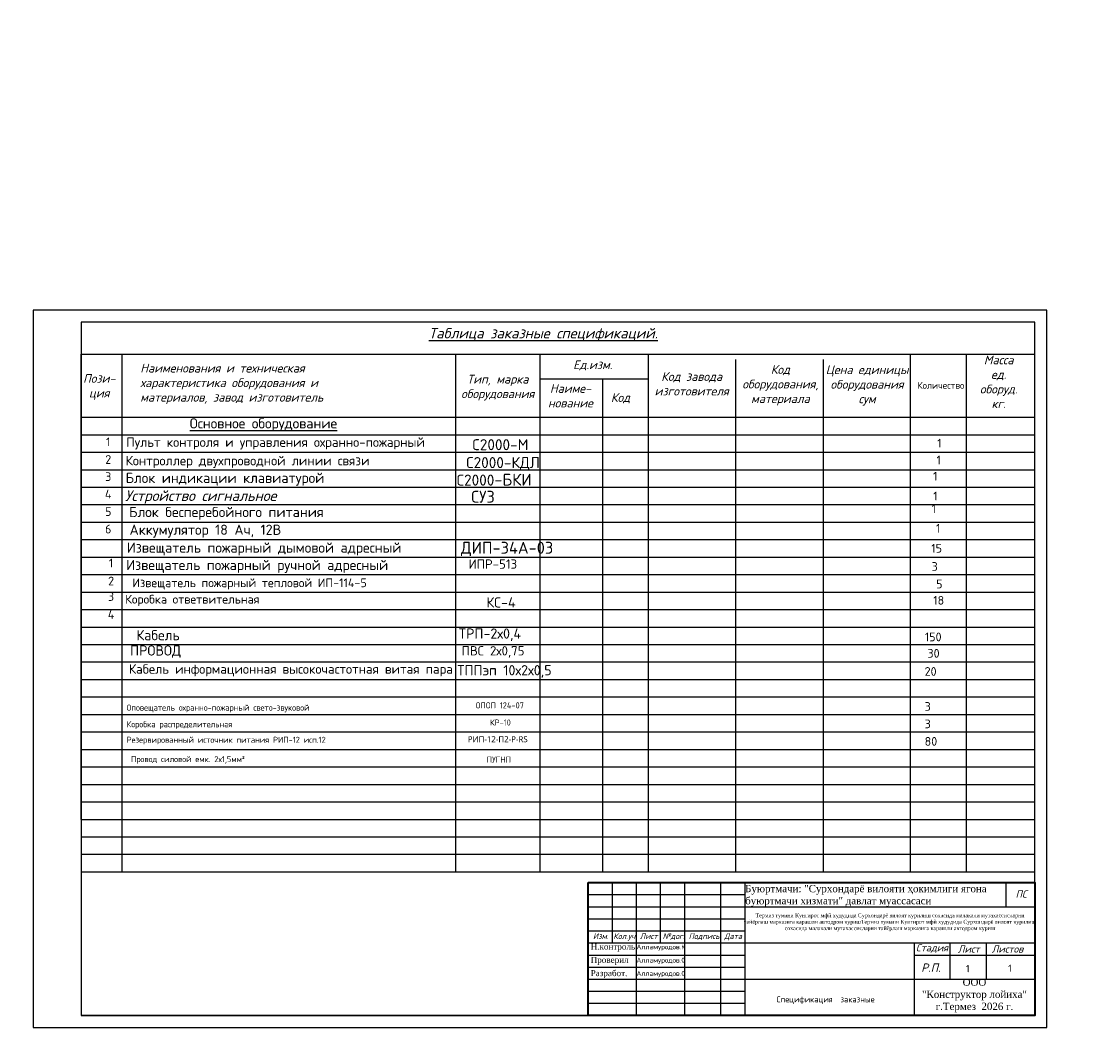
# Model space of a CAD drawing. Header units: millimetres. Extents: x -228268 to 1513407, y -439898 to -137408.
# Tile 107 of 128: x 275325 to 319937, y -249491 to -207836. Entities that reach past the tile are written whole.
import ezdxf

# ---------------------------------------------------------------- set-up
doc = ezdxf.new("R2010")
doc.units = ezdxf.units.MM
doc.linetypes.add('ACAD_ISO10W100', pattern=[18, 12, -3, 0, -3])
for name, color, linetype in [('Lines', 7, 'Continuous'), ('RAMKA', 7, 'Continuous'), ('Text', 154, 'Continuous'), ('Штамп опасные', 7, 'Continuous'), ('Электрика', 7, 'Continuous')]:
    doc.layers.add(name, color=color, linetype=linetype)
doc.layers.add('ПС', color=1, linetype='ACAD_ISO10W100', lineweight=30)
doc.layers.add('Рамка (Sheet frame)', color=7, linetype='Continuous', lineweight=30)
doc.styles.add('250', font='isocpeur.ttf', dxfattribs={"height": 250})
doc.styles.add('ISOCPEUR', font='isocpeur.ttf', dxfattribs={"height": 5})
doc.styles.add('OOO-Kazar', font='isocpeur.ttf')
doc.styles.add('SPDS', font='isocpeur.ttf')
doc.styles.add('V@ler@Live', font='isocpeur.ttf')
doc.styles.add('ViTEXT', font='isocpeur.ttf')
doc.styles.add('Бристоль', font='isocpeui.ttf')
doc.styles.add('Мой 250', font='isocpeui.ttf', dxfattribs={"height": 250})

msp = doc.modelspace()

# ---------------------------------------------------------------- linework, layer by layer
at = {"color": 7, "linetype": 'Continuous'}
for p, q in [((298800.3, -243491.3), (317300.3, -243491.3)), ((298800.3, -248991.3), (298800.3, -243491.3)), ((299800.3, -245991.3), (299800.3, -243491.3)), ((300800.3, -248991.3), (300800.3, -243491.3)), ((301800.3, -245991.3), (301800.3, -243491.3)), ((302800.3, -248991.3), (302800.3, -243491.3)), ((304300.3, -248991.3), (304300.3, -243491.3)), ((305300.3, -248991.3), (305300.3, -243491.3)), ((305300.3, -244491.3), (317300.3, -244491.3)), ((298800.3, -245491.3), (305300.3, -245491.3)), ((298800.3, -245991.3), (305300.3, -245991.3)), ((305300.3, -245991.3), (317300.3, -245991.3)), ((312300.3, -245991.3), (312300.3, -248991.3)), ((313800.3, -247491.3), (313800.3, -245991.3)), ((315294.4, -247491.3), (315294.4, -245991.3)), ((312300.3, -246491.3), (317300.3, -246491.3)), ((305300.3, -247491.3), (317300.3, -247491.3))]:
    msp.add_line(p, q, dxfattribs=at)
at = {"color": 7, "ltscale": 2}
msp.add_line((316100.3, -243491.3), (316100.3, -244491.3), dxfattribs=at)
at = {"color": 0, "linetype": 'Continuous', "lineweight": 25}
for points in [[(275800.3, -249491.3), (317800.3, -249491.3), (317800.3, -219791.3), (275800.3, -219791.3), (275800.3, -249491.3)], [(277800.3, -248991.3), (317300.3, -248991.3), (317300.3, -220291.3), (277800.3, -220291.3), (277800.3, -248991.3)]]:
    msp.add_lwpolyline(points, dxfattribs=at)
at = {"lineweight": 40}
msp.add_lwpolyline([(298800.3, -243491.3), (317300.3, -243491.3), (317300.3, -248991.3), (298800.3, -248991.3)], close=True, dxfattribs=at)
at = {"color": 7, "linetype": 'Continuous'}
for points in [[(298800.3, -243991.3), (305300.3, -243991.3)], [(298800.3, -244491.3), (305300.3, -244491.3)], [(298800.3, -244991.3), (305300.3, -244991.3)], [(298800.3, -246491.3), (305300.3, -246491.3)], [(298800.3, -246991.3), (305300.3, -246991.3)], [(298800.3, -247491.3), (305300.3, -247491.3)], [(298800.3, -247991.3), (305300.3, -247991.3)], [(298800.3, -248491.3), (305300.3, -248491.3)]]:
    msp.add_lwpolyline(points, dxfattribs=at)
at = {"layer": 'Электрика', "color": 0, "lineweight": 25}
for p, q in [((277800.3, -221614.9), (317300.3, -221614.9)), ((277800.3, -240873.1), (277800.3, -221614.9)), ((279494.3, -243045.1), (279494.3, -221614.9)), ((293313.3, -243045.1), (293313.3, -221614.9)), ((296805.2, -243045.1), (296805.2, -221614.9)), ((301294, -243045.1), (301294, -221614.9)), ((312151.1, -243045.1), (312151.1, -221614.9)), ((314467.1, -243045.1), (314467.1, -221614.9)), ((304913.4, -243045.1), (304913.4, -221832.1)), ((308551.4, -243045.1), (308551.4, -221832.1)), ((296805.2, -222628.5), (301294, -222628.5)), ((299411.6, -243045.1), (299411.6, -222628.5)), ((277800.3, -224221.3), (317300.3, -224221.3)), ((277800.3, -224945.3), (317300.3, -224945.3)), ((277800.3, -225669.3), (317300.3, -225669.3)), ((277800.3, -226393.3), (317300.3, -226393.3)), ((277800.3, -227117.3), (317300.3, -227117.3)), ((277800.3, -227841.3), (317300.3, -227841.3)), ((277800.3, -228565.3), (317300.3, -228565.3)), ((277800.3, -229289.2), (317300.3, -229289.2)), ((277800.3, -230013.2), (317300.3, -230013.2)), ((277800.3, -230737.2), (317300.3, -230737.2)), ((277800.3, -231461.2), (317300.3, -231461.2)), ((277800.3, -232185.2), (317300.3, -232185.2)), ((277800.3, -232909.2), (317300.3, -232909.2)), ((277800.3, -233633.2), (317300.3, -233633.2)), ((277800.3, -234357.2), (317300.3, -234357.2)), ((277800.3, -235081.2), (317300.3, -235081.2)), ((277800.3, -235805.2), (317300.3, -235805.2)), ((277800.3, -236529.2), (317300.3, -236529.2)), ((277800.3, -237253.2), (317300.3, -237253.2)), ((277800.3, -237977.1), (317300.3, -237977.1)), ((277800.3, -238701.1), (317300.3, -238701.1)), ((277800.3, -239425.1), (317300.3, -239425.1)), ((277800.3, -240149.1), (317300.3, -240149.1)), ((277800.3, -240873.1), (317300.3, -240873.1)), ((277800.3, -241597.1), (317300.3, -241597.1)), ((277800.3, -242321.1), (317300.3, -242321.1)), ((277800.3, -243045.1), (317300.3, -243045.1)), ((317300.3, -248991.3), (277800.3, -248991.3))]:
    msp.add_line(p, q, dxfattribs=at)

# ---------------------------------------------------------------- texts
at = {"insert": (92760.8, -208177.5), "char_height": 250, "width": 2220.067, "attachment_point": 1, "rotation": 0.1, "style": 'V@ler@Live'}
msp.add_mtext('\\pi768.67;{\\H1.2x;Код\\fISOCPEUR|b0|i0|c204|p34;\\P\\pi21.624;\\fISOCPEUR|b0|i1|c204|p34;оборудован\\fISOCPEUR|b0|i0|c204|p34;   \\P\\pi58.556;\\fISOCPEUR|b0|i1|c204|p34;мат\\fISOCPEUR|b0|i0|c204|p34;е\\fISOCPEUR|b0|i1|c204|p34;риала}', dxfattribs=at)
at = {"color": 0, "lineweight": 25, "ltscale": 50, "insert": (313408.4, -222904.2), "char_height": 280, "width": 2784.419, "attachment_point": 5, "style": 'V@ler@Live'}
msp.add_mtext('{\\C256;Количество}', dxfattribs=at)
at = {"color": 0, "linetype": 'Continuous', "lineweight": 5, "style": 'OOO-Kazar'}
for s, insert, char_height, attachment_point in [('{\\fISOCPEUR|b0|i1|c204|p34;ПС}', (316738.5, -244116.3), 300, 8), ('{\\fISOCPEUR|b0|i1|c204|p34;Изм.}', (299319.6, -245590.9), 240, 2), ('{\\fISOCPEUR|b0|i1|c204|p34;Кол.уч.}', (300331.6, -245590.9), 240, 2), ('{\\fISOCPEUR|b0|i1|c204|p34;Лист}', (301303.7, -245590.9), 240, 2), ('{\\fISOCPEUR|b0|i1|c204|p34;№дог.}', (302339.6, -245590.9), 240, 2), ('{\\fISOCPEUR|b0|i1|c204|p34;Подпись}', (303596.7, -245590.9), 240, 2), ('{\\fISOCPEUR|b0|i1|c204|p34;Дата}', (304801.4, -245590.9), 240, 2), ('{\\fISOCPEUR|b0|i1|c204|p34;Стадия}', (313041.4, -246391.3), 300, 8), ('{\\fISOCPEUR|b0|i1|c204|p34;Лист }', (314565.6, -246391.3), 300, 8), ('{\\fISOCPEUR|b0|i1|c204|p34;Листов }', (316169.6, -246391.3), 300, 8), ('{\\fISOCPEUR|b0|i1|c204|p34;Р.П.}', (312996.1, -247191.3), 350, 8)]:
    msp.add_mtext(s, dxfattribs=dict(at, insert=insert, char_height=char_height, attachment_point=attachment_point))
at = {"color": 0, "ltscale": 0.1, "char_height": 300, "attachment_point": 1, "style": 'ISOCPEUR'}
for insert in [(314445.7, -246906), (316195, -246889)]:
    msp.add_mtext_dynamic_manual_height_columns('1', width=980.425, gutter_width=1250, heights=[0], dxfattribs=dict(at, insert=insert))
at = {"layer": 'Lines', "color": 0, "lineweight": 25, "attachment_point": 1, "style": '250'}
for s, insert, char_height, width in [('{\\fISOCPEUR|b0|i1|c204|p34;\\C256;Устройство сигнальное}', (279613.6, -227251.3), 439.404, 19697.024), ('{\\fISOCPEUR|b0|i0|c204|p34;\\H1.1667x;\\C256;Блок бесперебойного питания }', (279783, -227935.8), 361.996, 21885.582), ('{\\fISOCPEUR|b0|i0|c204|p34;\\H1.1667x;\\C256;Кабель}', (280080.9, -233035.8), 361.996, 21885.582), ('{\\fISOCPEUR|b0|i0|c204|p34;\\H1.1667x;\\C256;ПРОВОД}', (279819, -233669.8), 361.996, 21885.582), ('{\\fISOCPEUR|b0|i0|c204|p34;\\H1.0833x;\\C256;Кабель информационная высокочастотная витая пара}', (279767.9, -234453.2), 361.996, 13417.544)]:
    msp.add_mtext(s, dxfattribs=dict(at, insert=insert, char_height=char_height, width=width))
at = {"layer": 'RAMKA', "lineweight": 5, "style": 'SPDS'}
msp.add_text('ПУГНП', height=250, dxfattribs=at).set_placement((294596.5, -238523.1))
at = {"layer": 'RAMKA', "lineweight": 5, "insert": (279858.3, -238414.5), "char_height": 250, "attachment_point": 4, "style": 'SPDS'}
msp.add_mtext_dynamic_manual_height_columns('Провод силовой емк. 2х1,5мм²', width=9352.213, gutter_width=1500, heights=[0], dxfattribs=at)
at = {"layer": 'Text', "lineweight": 20, "ltscale": 30, "insert": (308632.8, -248362.6), "char_height": 250, "width": 7000, "attachment_point": 5, "style": 'V@ler@Live'}
msp.add_mtext('{\\C7;Спецификация  заказные}', dxfattribs=at)
at = {"layer": 'ПС', "color": 250, "linetype": 'Continuous', "lineweight": 25, "ltscale": 100, "char_height": 250, "attachment_point": 4, "style": 'SPDS'}
for s, width, insert in [('Оповещатель охранно-пожарный свето-звуковой', 9352.213, (279678.3, -236281.2)), ('ОПОП 124-07', 9352.213, (294142.7, -236154.3)), ('Коробка распределительная', 9352.213, (279678.3, -236971.5)), ('КР-10', 9352.213, (294729.9, -236863.9)), ('Резервированный источник питания РИП-12 исп.12', 15572.559, (279678.3, -237613.3)), ('{\\fSegoe UI Light|b0|i0|c204|p34;РИП-12-П2-Р-RS}', 9352.213, (293811.5, -237556))]:
    msp.add_mtext_dynamic_manual_height_columns(s, width=width, gutter_width=1500, heights=[0], dxfattribs=dict(at, insert=insert))
at = {"layer": 'Рамка (Sheet frame)', "color": 7, "lineweight": 15, "insert": (-149158.3, -225607.1), "char_height": 250, "width": 15237.265, "attachment_point": 4, "style": 'Бристоль'}
msp.add_mtext('\\pi6641.54902;Примечание:\\P\\pi0;1. Монтаж {\\C256;пожарных дымовых извещателей выполнить }на расстоянии не более 4 метров от стены.\\P2. {\\C0;При монтаже подвесных потолков предусмотреть доступ к извещателям, для обеспечения обслуживания дымовых извещателей. Крепления всех дымовых извещателей за и под подвесным потолком \\C256;могут быть откорректированы с учетом всех нормативных документов, а также с учётом расположения освещения, вентиляции или других коммуникаций,\\C0; высотную отметку плана смотреть в архитектурно-строительной части проекта.}', dxfattribs=at)
at = {"layer": 'Штамп опасные', "lineweight": 25, "style": 'ViTEXT'}
for s, insert, char_height, width, attachment_point in [('{\\fTimes New Roman|b0|i0|c204|p18;\\C0;Буюртмачи: "Сурхондарё вилояти ҳокимлиги ягона буюртмачи хизмати" давлат муассасаси}', (305300.3, -244041.3), 300, 10000, 4), ('{\\fTimes New Roman|b0|i0|c204|p18;\\C0;Термиз тумани Кунгирот мфй худудида Сурхондарё вилоят курилиш сохасида малакали мутахассисларни тайёрлаш марказига карашли автодром куришТермиз тумани Кунгирот мфй худудида Сурхондарё вилоят курилиш сохасида малакали мутахассисларни тайёрлаш марказига карашли автодром куриш}', (311300.3, -245141.3), 160, 12000, 5), ('{\\fTimes New Roman|b0|i0|c204|p18;\\C0;Н.контроль}', (298900.3, -246182.6), 250, 1800, 4), ('Алламуродов.К', (300800.3, -246182.6), 200, 2000, 4), ('{\\fTimes New Roman|b0|i0|c204|p18;\\C0;Проверил\\Ftxt|c204; }', (298900.3, -246732.6), 250, 1800, 4), ('Алламуродов.0', (300800.3, -246732.6), 200, 2000, 4), ('{\\fTimes New Roman|b0|i0|c204|p18;\\C0;Разработ.}', (298900.3, -247282.6), 250, 1800, 4), ('Алламуродов.0', (300800.3, -247282.6), 200, 2000, 4), ('{\\fTimes New Roman|b0|i0|c204|p18;\\C0;ООО \\P"Конструктор лойиха"\\Pг.Термез  2026 г.\\Ftxt|c204;  }', (314800.3, -248166.3), 300, 5000, 5)]:
    msp.add_mtext(s, dxfattribs=dict(at, insert=insert, char_height=char_height, width=width, attachment_point=attachment_point))
at = {"layer": 'Электрика', "color": 0, "lineweight": 25, "ltscale": 100}
for s, insert, char_height, width, attachment_point, style in [('{\\fISOCPEUR|b1|i1|c204|p34;\\LТаблица заказные спецификаций.}', (296936.5, -220524.2), 434.395, 16765.612, 2, 'Мой 250'), ('{\\fISOCPEUR|b1|i1|c204|p34;Масса \\Pед.\\Pоборуд.\\Pкг.}', (315803, -221668.4), 361.996, 2922.882, 2, '250'), ('{\\fISOCPEUR|b1|i1|c204|p34;Наименования и техническая характеристика оборудования и материалов, завод изготовитель}', (280243.7, -222008.4), 361.9958, 9523.603, 1, '250'), ('{\\fISOCPEUR|b1|i1|c204|p34;Ед.изм.}', (298173.4, -221867), 361.996, 2521.341, 1, '250'), ('{\\fISOCPEUR|b1|i1|c204|p34;Пози-\\Pция}', (278544.7, -222433.8), 361.996, 2575.466, 2, '250'), ('{\\fISOCPEUR|b1|i1|c204|p34;Тип, марка оборудования}', (295051.8, -222465.4), 361.996, 3700.757, 2, '250'), ('{\\fISOCPEUR|b1|i1|c204|p34;Код завода изготовителя}', (303086.1, -222355.8), 361.996, 5437.966, 2, '250')]:
    msp.add_mtext(s, dxfattribs=dict(at, insert=insert, char_height=char_height, width=width, attachment_point=attachment_point, style=style))
at = {"layer": 'Электрика', "color": 0, "lineweight": 25, "style": '250'}
for s, insert, char_height, width, attachment_point in [('{\\fISOCPEUR|b1|i1|c204|p34;Код оборудования, материала}', (306760.5, -222064.6), 361.996, 3826.909, 2), ('{\\fISOCPEUR|b1|i1|c204|p34;Цена единицы оборудования\\Pсум}', (310352, -222074), 361.996, 4300.327, 2), ('{\\fISOCPEUR|b1|i1|c204|p34;Наиме-\\Pнование}', (298064.2, -222850.5), 361.996, 3211.165, 2), ('{\\fISOCPEUR|b1|i1|c204|p34;Код}', (299738.1, -223227), 361.996, 2957.02, 1), ('{\\fISOCPEUR|b1|i0|c204|p34;\\H1.1667x;\\LОсновное оборудование}', (282292.9, -224264.2), 361.996, 16959.95, 1), ('\\pxqc;1', (278267.6, -225059.7), 362, 1297.888, 1), ('{\\fISOCPEUR|b0|i0|c204|p34;\\H1.0833x;Пульт контроля и управления охранно-пожарный}', (279664.1, -225057.8), 361.996, 17204.432, 1), ('{\\H1.0833x;С2000-М}', (294003.2, -225129.5), 422.34, 8246.086, 1), ('\\pxqc;1', (312944.3, -225115), 362, 805.172, 1), ('\\pxqc;2', (278267.6, -225790.6), 362, 1297.888, 1), ('{\\H1.0833x;Контроллер двухпроводной линии связи }', (279636.5, -225824.7), 361.996, 13483.16, 1), ('{\\H1.0833x;С2000-КДЛ}', (293746.4, -225871.3), 422.34, 8246.086, 1), ('\\pxqc;1', (312916.7, -225814.4), 362, 805.172, 1), ('\\pxqc;3', (278267.6, -226499.2), 362, 1297.888, 1), ('{\\fISOCPEUR|b0|i0|c204|p34;\\H1.1667x;Блок индикации клавиатурой}', (279636.5, -226522.4), 361.996, 14747.407, 1), (' {\\H1.0833x;С2000\\H1.077x;-БКИ}', (293082.1, -226561.9), 422.34, 8246.086, 1), ('1', (313086.8, -226482.3), 362, 805.172, 1), ('\\pxqc;4', (278267.6, -227224.9), 362, 1297.888, 1), ('1', (313092.3, -227306), 362, 1284.95, 1), ('\\pxqc;5', (278267.6, -227948.9), 362, 1297.888, 1), ('\\pxi0.37349;1', (312890.6, -227826.4), 361.996, 805.172, 1), ('\\pxqc;6', (278267.6, -228672.9), 362, 1297.888, 1), ('{\\fISOCPEUR|b0|i0|c204|p34;\\H1.1667x;Аккумулятор 18\\~Ач, 12В}', (279800.2, -228670.3), 361.996, 9250.8, 1), ('\\pxi0.7608;1', (312931, -228640), 361.996, 805.172, 1), ('{\\fISOCPEUR|b0|i0|c204|p34;\\H1.1667x;Извещатель пожарный дымовой адресный}', (279688.1, -229409.9), 361.996, 13575.492, 1), ('{\\fISOCPEUR|b0|i0|c204|p34;\\H1.1667x;ДИП-34А-03}', (293523.9, -229380.2), 422.34, 8246.086, 1), ('\\pxi0.7796;15', (312728.5, -229467.9), 361.996, 856.284, 1), ('\\pxqc;1', (278387.4, -230080.2), 362, 1297.888, 1), ('{\\fISOCPEUR|b0|i0|c204|p34;\\H1.1667x;Извещатель пожарный ручной адресный}', (279659.3, -230131.2), 361.996, 13575.492, 1), ('{\\fISOCPEUR|b0|i0|c204|p34;\\H0.91667x;ИПР-513}', (293842.1, -230108), 422.34, 8246.086, 1), ('\\pxi0.7796;3', (312743.3, -230221.4), 361.996, 856.284, 1), ('\\pxqc;2', (278387.4, -230823.5), 362, 1297.888, 1), ('Извещатель пожарный тепловой ИП-114-5', (279917.4, -230897.6), 361.996, 13575.492, 1), ('\\pxi0.7796;5', (312930.6, -230946.8), 361.996, 903.114, 1), ('\\pxqc;3', (278382.2, -231464.9), 362, 1297.888, 1), ('Коробка ответвительная ', (279618.5, -231578.2), 361.996, 13483.16, 1), ('КС-4', (294580.3, -231679.6), 422.34, 8246.086, 1), ('\\pxqc;18', (312916.4, -231621.8), 362, 805.172, 1), ('\\pxqc;4', (278387.4, -232211), 362, 1297.888, 1), ('ТРП-2х0,4', (293438.7, -232968.3), 422.34, 8246.086, 1), ('150', (312744.2, -233139.2), 362, 1003.563, 1), ('{\\fISOCPEUR|b0|i0|c204|p32;\\H0.91667x; ПВС 2х0,75}', (293310.1, -233701), 422.34, 8246.086, 1), ('30', (312852.5, -233818.8), 362, 805.172, 1), ('20', (312735.3, -234568.3), 362, 805.172, 1), ('3', (312735.3, -236016.3), 362, 805.172, 1), ('3', (312735.3, -236740.3), 362, 805.172, 1), ('80', (312735.3, -237464.2), 362, 805.172, 1)]:
    msp.add_mtext(s, dxfattribs=dict(at, insert=insert, char_height=char_height, width=width, attachment_point=attachment_point))
at = {"layer": 'Электрика', "color": 0, "lineweight": 25, "char_height": 422.34, "attachment_point": 1, "style": '250'}
for s, width, insert in [('{\\fISOCPEUR|b0|i0|c204|p34;\\H1.1667x;СУЗ}', 2225.344, (293954, -227266.6)), ('{\\fISOCPEUR|b0|i0|c204|p34;ТППэп 10х2х0,5}', 4675.665, (293374.2, -234486.8))]:
    msp.add_mtext_dynamic_manual_height_columns(s, width=width, gutter_width=8.14, heights=[0], dxfattribs=dict(at, insert=insert))

doc.saveas('drawing.dxf')
